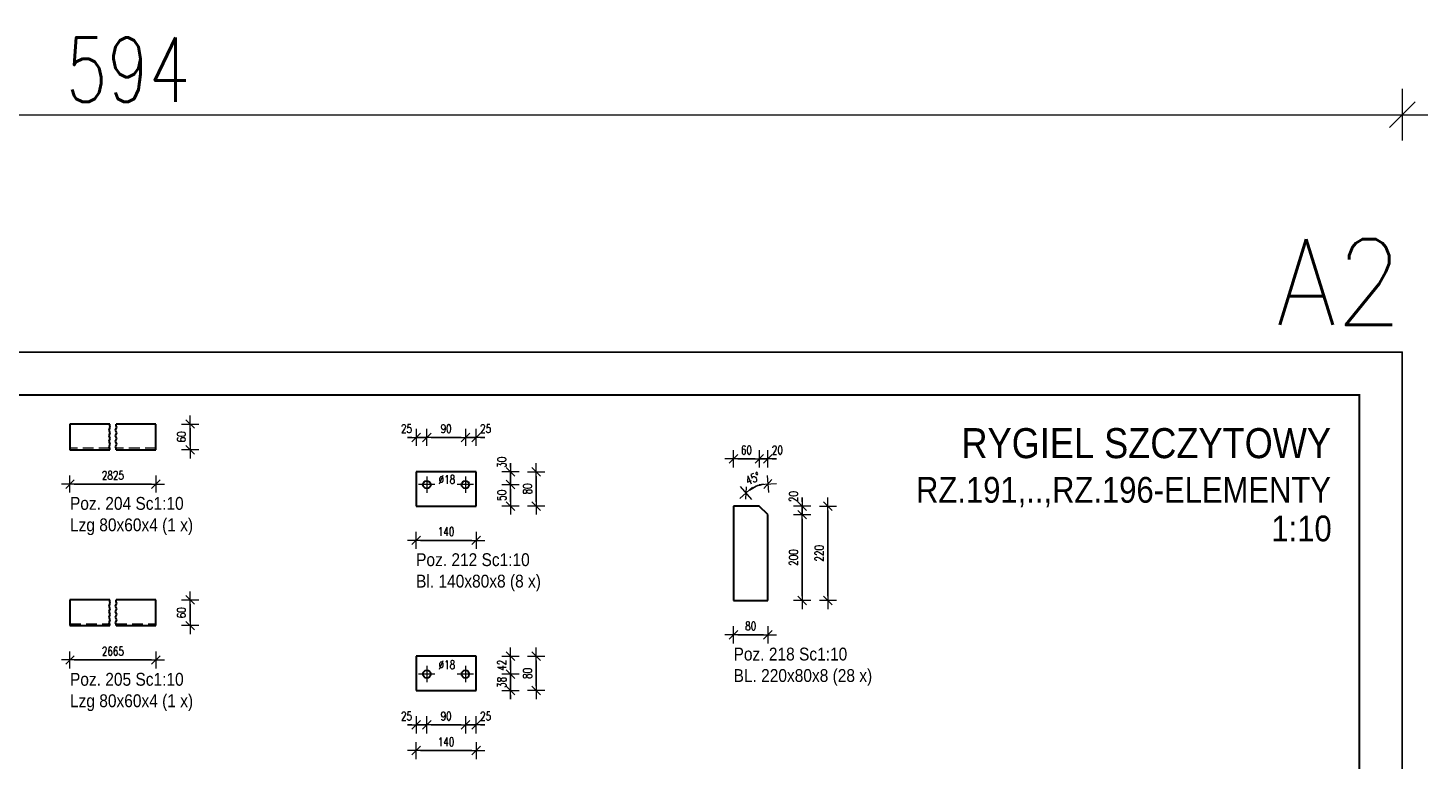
# Model space of a CAD drawing. Header units: millimetres. Extents: x -148 to 458, y 13010 to 13506.
# Tile 10 of 10: x 132 to 458, y 13335 to 13506. Entities that reach past the tile are written whole.
import ezdxf
from ezdxf.enums import TextEntityAlignment as Align

# ---------------------------------------------------------------- set-up
doc = ezdxf.new("R2010")
doc.units = ezdxf.units.MM
doc.header["$LTSCALE"] = 10
doc.linetypes.add('HIDDEN', pattern=[0.375, 0.25, -0.125])
doc.linetypes.add('MITTE', pattern=[2, 1.25, -0.25, 0.25, -0.25])
doc.layers.get('Defpoints').update_dxf_attribs({"color": 1})
doc.layers.add('_FORMATKA', color=8, linetype='Continuous', plot=False)
for name, color, linetype, lineweight in [('_RAMKA', 7, 'Continuous', 35), ('PS_DIM', 4, 'Continuous', 13), ('PS_Hidden', 2, 'HIDDEN', 9), ('PS_Mid', 5, 'MITTE', 15), ('PS_Plate', 35, 'Continuous', 30), ('PS_Shape', 161, 'Continuous', 30), ('PS_SOLID', 7, 'Continuous', 30), ('PS_TEXT', 3, 'Continuous', 18)]:
    doc.layers.add(name, color=color, linetype=linetype, lineweight=lineweight)
doc.styles.add('ARIAL', font='arial.ttf')
doc.styles.add('gil', font='txt', dxfattribs={"width": 0.9})
doc.styles.add('simplex', font='simplex.shx', dxfattribs={"width": 0.75})
doc.dimstyles.new('1_10_PRZ', dxfattribs={"dimtxt": 2, "dimasz": 1, "dimexe": 2, "dimexo": 5, "dimgap": 1, "dimtad": 1, "dimdec": 0, "dimlfac": 10, "dimtxsty": 'simplex', "dimblk": 'dimznak', "dimcen": 2, "dimse1": 1, "dimse2": 1, "dimclrt": 3, "dimadec": 1, "dimazin": 0, "dimtfac": 1, "dimtdec": 0, "dimtix": 1, "dimtmove": 2, "dimatfit": 3, "dimldrblk": 'dim-grot', "dimfxl": 1, "dimarcsym": 0})
doc.dimstyles.new('1_10_PRZ_DS1-LS10', dxfattribs={"dimtxt": 2, "dimasz": 1, "dimexe": 2, "dimexo": 5, "dimgap": 1, "dimtad": 1, "dimdec": 0, "dimlfac": 10, "dimtxsty": 'simplex', "dimblk": 'dimznak', "dimcen": 2, "dimse1": 1, "dimse2": 1, "dimclrt": 3, "dimadec": 1, "dimazin": 0, "dimtfac": 1, "dimtdec": 0, "dimtix": 1, "dimtmove": 2, "dimatfit": 3, "dimldrblk": 'dim-grot', "dimfxl": 1, "dimarcsym": 0})

# ---------------------------------------------------------------- blocks, each defined once
blk = doc.blocks.new('dim-grot')
blk.add_hatch(color=256).paths.add_polyline_path([(0, 0), (-2, 0.5), (-2, -0.5)])
blk.add_lwpolyline([(0, 0), (-2, 0.5), (-2, -0.5), (0, 0)])
blk = doc.blocks.new('dimznak')
at = {"color": 0}
for points in [[(0, 2), (0, -2)], [(-2, 0), (2, 0)]]:
    blk.add_lwpolyline(points, dxfattribs=at)
at = {"color": 2}
blk.add_lwpolyline([(1, 1), (-1, -1)], dxfattribs=at)
blk = doc.blocks.new('*D153')
at = {"layer": 'Defpoints', "color": 0, "transparency": 16777216}
for p in [(225.06, 13410.24), (222.56, 13402.24), (225.06, 13399.24)]:
    blk.add_point(p, dxfattribs=at)
at = {"layer": 'PS_DIM', "color": 0, "lineweight": -2, "transparency": 16777216}
for p, q in [((221.56, 13410.24), (220.56, 13410.24)), ((222.56, 13410.24), (225.06, 13410.24)), ((226.06, 13410.24), (227.06, 13410.24))]:
    blk.add_line(p, q, dxfattribs=at)
blk.add_blockref('dimznak', (222.56, 13410.24), dxfattribs=at)
at = {"layer": 'PS_DIM', "color": 0, "lineweight": -2, "transparency": 16777216, "rotation": 180}
blk.add_blockref('dimznak', (225.06, 13410.24), dxfattribs=at)
at = {"layer": 'PS_DIM', "color": 3, "transparency": 16777216, "insert": (220.34, 13412.28), "char_height": 2, "attachment_point": 5, "style": 'simplex'}
blk.add_mtext('25', dxfattribs=at)
blk = doc.blocks.new('*D155')
at = {"layer": 'Defpoints', "color": 0, "transparency": 16777216}
for p in [(236.56, 13410.24), (236.56, 13402.24), (234.06, 13399.24)]:
    blk.add_point(p, dxfattribs=at)
at = {"layer": 'PS_DIM', "color": 0, "lineweight": -2, "transparency": 16777216}
for p, q in [((233.06, 13410.24), (232.06, 13410.24)), ((234.06, 13410.24), (236.56, 13410.24)), ((237.56, 13410.24), (238.56, 13410.24))]:
    blk.add_line(p, q, dxfattribs=at)
blk.add_blockref('dimznak', (234.06, 13410.24), dxfattribs=at)
at = {"layer": 'PS_DIM', "color": 0, "lineweight": -2, "transparency": 16777216, "rotation": 180}
blk.add_blockref('dimznak', (236.56, 13410.24), dxfattribs=at)
at = {"layer": 'PS_DIM', "color": 3, "transparency": 16777216, "insert": (238.77, 13412.28), "char_height": 2, "attachment_point": 5, "style": 'simplex'}
blk.add_mtext('25', dxfattribs=at)
blk = doc.blocks.new('*D157')
at = {"layer": 'Defpoints', "color": 0, "transparency": 16777216}
for p in [(236.56, 13402.24), (244.56, 13402.24), (234.06, 13399.24)]:
    blk.add_point(p, dxfattribs=at)
at = {"layer": 'PS_DIM', "color": 0, "lineweight": -2, "transparency": 16777216}
for p, q in [((244.56, 13403.24), (244.56, 13404.24)), ((244.56, 13399.24), (244.56, 13402.24)), ((244.56, 13398.24), (244.56, 13397.24))]:
    blk.add_line(p, q, dxfattribs=at)
for p, rotation in [((244.56, 13402.24), 270), ((244.56, 13399.24), 90)]:
    blk.add_blockref('dimznak', p, dxfattribs=dict(at, rotation=rotation))
at = {"layer": 'PS_DIM', "color": 3, "transparency": 16777216, "insert": (242.52, 13404.45), "char_height": 2, "attachment_point": 5, "rotation": 90, "style": 'simplex'}
blk.add_mtext('30', dxfattribs=at)
blk = doc.blocks.new('*X151')
at = {"layer": 'PS_Mid', "color": 5, "linetype": 'MITTE'}
for p, q in [((-2.6, 1), (-6.4, 1)), ((-4.5, 2.9), (-4.5, -0.9)), ((6.4, 1), (2.6, 1)), ((4.5, 2.9), (4.5, -0.9))]:
    blk.add_line(p, q, dxfattribs=at)
at = {"layer": 'PS_SOLID', "color": 7, "linetype": 'Continuous'}
for p, q in [((-4.5, 4), (-7, 4)), ((-7, 4), (-7, -4)), ((4.5, 4), (-4.5, 4)), ((7, 4), (4.5, 4)), ((7, -4), (7, 4)), ((-7, -4), (7, -4))]:
    blk.add_line(p, q, dxfattribs=at)
at = {"layer": 'PS_SOLID', "color": 7}
for centre in [(-4.5, 1), (4.5, 1)]:
    blk.add_circle(centre, 0.9, dxfattribs=at)
blk = doc.blocks.new('*D160')
at = {"layer": 'Defpoints', "color": 0, "transparency": 16777216}
for p in [(225.06, 13355.05), (222.56, 13351.24), (225.06, 13343.24)]:
    blk.add_point(p, dxfattribs=at)
at = {"layer": 'PS_DIM', "color": 0, "lineweight": -2, "transparency": 16777216}
for p, q in [((221.56, 13343.24), (220.56, 13343.24)), ((222.56, 13343.24), (225.06, 13343.24)), ((226.06, 13343.24), (227.06, 13343.24))]:
    blk.add_line(p, q, dxfattribs=at)
blk.add_blockref('dimznak', (222.56, 13343.24), dxfattribs=at)
at = {"layer": 'PS_DIM', "color": 0, "lineweight": -2, "transparency": 16777216, "rotation": 180}
blk.add_blockref('dimznak', (225.06, 13343.24), dxfattribs=at)
at = {"layer": 'PS_DIM', "color": 3, "transparency": 16777216, "insert": (220.34, 13345.28), "char_height": 2, "attachment_point": 5, "style": 'simplex'}
blk.add_mtext('25', dxfattribs=at)
blk = doc.blocks.new('*D162')
at = {"layer": 'Defpoints', "color": 0, "transparency": 16777216}
for p in [(234.06, 13355.05), (236.56, 13351.24), (236.56, 13343.24)]:
    blk.add_point(p, dxfattribs=at)
at = {"layer": 'PS_DIM', "color": 0, "lineweight": -2, "transparency": 16777216}
for p, q in [((233.06, 13343.24), (232.06, 13343.24)), ((234.06, 13343.24), (236.56, 13343.24)), ((237.56, 13343.24), (238.56, 13343.24))]:
    blk.add_line(p, q, dxfattribs=at)
blk.add_blockref('dimznak', (234.06, 13343.24), dxfattribs=at)
at = {"layer": 'PS_DIM', "color": 0, "lineweight": -2, "transparency": 16777216, "rotation": 180}
blk.add_blockref('dimznak', (236.56, 13343.24), dxfattribs=at)
at = {"layer": 'PS_DIM', "color": 3, "transparency": 16777216, "insert": (238.77, 13345.28), "char_height": 2, "attachment_point": 5, "style": 'simplex'}
blk.add_mtext('25', dxfattribs=at)
blk = doc.blocks.new('*D164')
at = {"layer": 'Defpoints', "color": 0, "transparency": 16777216}
for p in [(234.06, 13355.05), (244.56, 13355.05), (236.56, 13351.24)]:
    blk.add_point(p, dxfattribs=at)
at = {"layer": 'PS_DIM', "color": 0, "lineweight": -2, "transparency": 16777216}
for p, q in [((244.56, 13356.05), (244.56, 13357.05)), ((244.56, 13351.24), (244.56, 13355.05)), ((244.56, 13350.24), (244.56, 13349.24))]:
    blk.add_line(p, q, dxfattribs=at)
for p, rotation in [((244.56, 13355.05), 270), ((244.56, 13351.24), 90)]:
    blk.add_blockref('dimznak', p, dxfattribs=dict(at, rotation=rotation))
at = {"layer": 'PS_DIM', "color": 3, "transparency": 16777216, "insert": (242.52, 13353.14), "char_height": 2, "attachment_point": 5, "rotation": 90, "style": 'simplex'}
blk.add_mtext('38', dxfattribs=at)
blk = doc.blocks.new('*X159')
at = {"layer": 'PS_Mid', "color": 5, "linetype": 'MITTE'}
for p, q in [((-4.5, 1.72), (-4.5, -2.08)), ((4.5, 1.72), (4.5, -2.08)), ((-2.6, -0.18), (-6.4, -0.18)), ((6.4, -0.18), (2.6, -0.18))]:
    blk.add_line(p, q, dxfattribs=at)
at = {"layer": 'PS_SOLID', "color": 7, "linetype": 'Continuous'}
for p, q in [((-4.5, 4), (-7, 4)), ((-7, 4), (-7, -4)), ((4.5, 4), (-4.5, 4)), ((7, 4), (4.5, 4)), ((7, -4), (7, 4)), ((-7, -4), (7, -4))]:
    blk.add_line(p, q, dxfattribs=at)
at = {"layer": 'PS_SOLID', "color": 7}
for centre in [(-4.5, -0.18), (4.5, -0.18)]:
    blk.add_circle(centre, 0.9, dxfattribs=at)
blk = doc.blocks.new('*D243')
at = {"layer": 'Defpoints', "color": 0, "transparency": 16777216}
for p in [(302.71, 13399.14), (302.56, 13394.24), (304.56, 13395.06), (304.56, 13392.24)]:
    blk.add_point(p, dxfattribs=at)
at = {"layer": 'PS_DIM', "color": 0, "lineweight": -2, "transparency": 16777216}
blk.add_arc((304.56, 13392.24), 7.14, 98.0261, 126.9739, dxfattribs=at)
for p, rotation in [((299.5, 13397.29), 220.9869597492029), ((304.56, 13399.38), 4.013040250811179)]:
    blk.add_blockref('dimznak', p, dxfattribs=dict(at, rotation=rotation))
at = {"layer": 'PS_DIM', "color": 3, "transparency": 16777216, "insert": (301.06, 13400.68), "char_height": 2, "attachment_point": 5, "rotation": 22.5, "style": 'simplex'}
blk.add_mtext('45%%d', dxfattribs=at)
blk = doc.blocks.new('*D245')
at = {"layer": 'Defpoints', "color": 0, "transparency": 16777216}
for p in [(304.56, 13405.24), (302.56, 13394.24), (304.56, 13392.24)]:
    blk.add_point(p, dxfattribs=at)
at = {"layer": 'PS_DIM', "color": 0, "lineweight": -2, "transparency": 16777216}
for p, q in [((301.56, 13405.24), (300.56, 13405.24)), ((302.56, 13405.24), (304.56, 13405.24)), ((305.56, 13405.24), (306.56, 13405.24))]:
    blk.add_line(p, q, dxfattribs=at)
blk.add_blockref('dimznak', (302.56, 13405.24), dxfattribs=at)
at = {"layer": 'PS_DIM', "color": 0, "lineweight": -2, "transparency": 16777216, "rotation": 180}
blk.add_blockref('dimznak', (304.56, 13405.24), dxfattribs=at)
at = {"layer": 'PS_DIM', "color": 3, "transparency": 16777216, "insert": (306.77, 13407.28), "char_height": 2, "attachment_point": 5, "style": 'simplex'}
blk.add_mtext('20', dxfattribs=at)
blk = doc.blocks.new('*D247')
at = {"layer": 'Defpoints', "color": 0, "transparency": 16777216}
for p in [(302.56, 13394.24), (304.56, 13392.24), (312.56, 13394.24)]:
    blk.add_point(p, dxfattribs=at)
at = {"layer": 'PS_DIM', "color": 0, "lineweight": -2, "transparency": 16777216}
for p, q in [((312.56, 13395.24), (312.56, 13396.24)), ((312.56, 13392.24), (312.56, 13394.24)), ((312.56, 13391.24), (312.56, 13390.24))]:
    blk.add_line(p, q, dxfattribs=at)
for p, rotation in [((312.56, 13394.24), 270), ((312.56, 13392.24), 90)]:
    blk.add_blockref('dimznak', p, dxfattribs=dict(at, rotation=rotation))
at = {"layer": 'PS_DIM', "color": 3, "transparency": 16777216, "insert": (310.52, 13396.45), "char_height": 2, "attachment_point": 5, "rotation": 90, "style": 'simplex'}
blk.add_mtext('20', dxfattribs=at)
blk = doc.blocks.new('*X241')
at = {"layer": 'PS_SOLID', "color": 7, "linetype": 'Continuous'}
for p, q in [((2, 11), (-4, 11)), ((-4, 11), (-4, -11)), ((4, 9), (2, 11)), ((4, -11), (4, 9)), ((-4, -11), (4, -11))]:
    blk.add_line(p, q, dxfattribs=at)
blk = doc.blocks.new('*D21')
at = {"color": 252, "lineweight": -2, "transparency": 16777216}
blk.add_line((-591, 475.33), (-3, 475.33), dxfattribs=at)
at = {"layer": 'Defpoints', "color": 0, "transparency": 16777216}
for p in [(0, 475.33), (-594, 420), (0, 420)]:
    blk.add_point(p, dxfattribs=at)
at = {"color": 252, "lineweight": -2, "transparency": 16777216, "xscale": 3, "yscale": 3, "zscale": 3, "rotation": 180}
blk.add_blockref('dimznak', (-594, 475.33), dxfattribs=at)
at = {"color": 252, "lineweight": -2, "transparency": 16777216, "xscale": 3, "yscale": 3, "zscale": 3}
blk.add_blockref('dimznak', (0, 475.33), dxfattribs=at)
at = {"color": 252, "transparency": 16777216, "insert": (-297, 485.83), "char_height": 15, "attachment_point": 5, "style": 'simplex'}
blk.add_mtext('594', dxfattribs=at)
blk = doc.blocks.new('Tytuł rysunku')
at = {"layer": 'PS_TEXT', "style": 'ARIAL', "flags": 4}
for tag, height, p in [('TYTUŁ1', 7, (-61.19, -9.34)), ('TYTUŁ2', 6, (-61.19, -19.72)), ('SKALA', 6, (-61.19, -28.72))]:
    blk.add_attdef(tag, text='', height=height, dxfattribs=at).set_placement(p, align=Align.MIDDLE_CENTER)
blk = doc.blocks.new('*X302')
at = {"color": 1}
for p, q in [((151, 13411.94), (151.28, 13412.59)), ((151.28, 13411.29), (151, 13411.94)), ((151.14, 13412.92), (151.14, 13413.36)), ((151.28, 13412.59), (151.14, 13412.92)), ((152.5, 13411.94), (152.78, 13412.59)), ((152.78, 13411.29), (152.5, 13411.94)), ((152.64, 13412.92), (152.64, 13413.36)), ((152.78, 13412.59), (152.64, 13412.92)), ((151, 13410.64), (151.28, 13411.29)), ((151.28, 13409.99), (151, 13410.64)), ((151, 13409.34), (151.28, 13409.99)), ((151.28, 13408.69), (151, 13409.34)), ((151, 13408.04), (151.28, 13408.69)), ((152.5, 13410.64), (152.78, 13411.29)), ((152.78, 13409.99), (152.5, 13410.64)), ((152.5, 13409.34), (152.78, 13409.99)), ((152.78, 13408.69), (152.5, 13409.34)), ((152.5, 13408.04), (152.78, 13408.69)), ((151.14, 13407.72), (151, 13408.04)), ((151.14, 13407.36), (151.14, 13407.72)), ((152.64, 13407.72), (152.5, 13408.04)), ((152.64, 13407.36), (152.64, 13407.72))]:
    blk.add_line(p, q, dxfattribs=at)
at = {"layer": 'PS_Hidden', "color": 2, "linetype": 'HIDDEN'}
for p, q in [((151.14, 13407.76), (141.89, 13407.76)), ((161.89, 13407.76), (152.64, 13407.76))]:
    blk.add_line(p, q, dxfattribs=at)
at = {"layer": 'PS_SOLID', "color": 7, "linetype": 'Continuous'}
for p, q in [((151.14, 13413.36), (141.89, 13413.36)), ((141.89, 13413.36), (141.89, 13407.36)), ((161.89, 13413.36), (152.64, 13413.36)), ((161.89, 13407.36), (161.89, 13413.36)), ((141.89, 13407.36), (151.14, 13407.36)), ((152.64, 13407.36), (161.89, 13407.36))]:
    blk.add_line(p, q, dxfattribs=at)
blk = doc.blocks.new('*X303')
at = {"color": 3, "style": 'gil', "width": 0.9}
for s, p in [('Poz. 204 Sc1:10', (141.89, 13393.36)), ('Lzg 80x60x4 (1 x)', (141.89, 13388.36))]:
    blk.add_text(s, height=3, dxfattribs=at).set_placement(p)
blk = doc.blocks.new('*X304')
at = {"color": 1}
for p, q in [((151, 13370.94), (151.28, 13371.59)), ((151.28, 13370.29), (151, 13370.94)), ((151, 13369.64), (151.28, 13370.29)), ((151.28, 13368.99), (151, 13369.64)), ((151.14, 13371.92), (151.14, 13372.36)), ((151.28, 13371.59), (151.14, 13371.92)), ((152.5, 13370.94), (152.78, 13371.59)), ((152.78, 13370.29), (152.5, 13370.94)), ((152.5, 13369.64), (152.78, 13370.29)), ((152.78, 13368.99), (152.5, 13369.64)), ((152.64, 13371.92), (152.64, 13372.36)), ((152.78, 13371.59), (152.64, 13371.92)), ((151, 13368.34), (151.28, 13368.99)), ((151.28, 13367.69), (151, 13368.34)), ((151, 13367.04), (151.28, 13367.69)), ((151.14, 13366.72), (151, 13367.04)), ((151.14, 13366.36), (151.14, 13366.72)), ((152.5, 13368.34), (152.78, 13368.99)), ((152.78, 13367.69), (152.5, 13368.34)), ((152.5, 13367.04), (152.78, 13367.69)), ((152.64, 13366.72), (152.5, 13367.04)), ((152.64, 13366.36), (152.64, 13366.72))]:
    blk.add_line(p, q, dxfattribs=at)
at = {"layer": 'PS_Hidden', "color": 2, "linetype": 'HIDDEN'}
for p, q in [((141.89, 13366.76), (151.14, 13366.76)), ((152.64, 13366.76), (161.89, 13366.76))]:
    blk.add_line(p, q, dxfattribs=at)
at = {"layer": 'PS_SOLID', "color": 7, "linetype": 'Continuous'}
for p, q in [((151.14, 13372.36), (141.89, 13372.36)), ((141.89, 13372.36), (141.89, 13366.36)), ((161.89, 13372.36), (152.64, 13372.36)), ((161.89, 13366.36), (161.89, 13372.36)), ((141.89, 13366.36), (151.14, 13366.36)), ((152.64, 13366.36), (161.89, 13366.36))]:
    blk.add_line(p, q, dxfattribs=at)
blk = doc.blocks.new('*X305')
at = {"color": 3, "style": 'gil', "width": 0.9}
for s, p in [('Poz. 205 Sc1:10', (141.89, 13352.36)), ('Lzg 80x60x4 (1 x)', (141.89, 13347.36))]:
    blk.add_text(s, height=3, dxfattribs=at).set_placement(p)
blk = doc.blocks.new('*X315')
at = {"color": 3, "style": 'gil', "width": 0.9}
for s, p in [('Poz. 212 Sc1:10', (222.56, 13380.24)), ('Bl. 140x80x8 (8 x)', (222.56, 13375.24))]:
    blk.add_text(s, height=3, dxfattribs=at).set_placement(p)
blk = doc.blocks.new('*X321')
at = {"color": 3, "style": 'gil', "width": 0.9}
for s, p in [('Poz. 218 Sc1:10', (296.56, 13358.24)), ('BL. 220x80x8 (28 x)', (296.56, 13353.24))]:
    blk.add_text(s, height=3, dxfattribs=at).set_placement(p)
blk = doc.blocks.new('*U16')
at = {"layer": '_FORMATKA', "lineweight": -3}
blk.add_lwpolyline([(-594, 0), (0, 0), (0, 420), (-594, 420)], close=True, dxfattribs=at)
at = {"layer": '_RAMKA', "lineweight": -3, "const_width": 0.5}
blk.add_lwpolyline([(-564, 10), (-10, 10), (-10, 410), (-564, 410)], close=True, dxfattribs=at)
at = {"layer": '_FORMATKA', "lineweight": -3, "style": 'simplex', "width": 0.9}
blk.add_text('A2', height=20, dxfattribs=at).set_placement((0, 426.35), align=Align.RIGHT)
dim = blk.add_linear_dim(base=(0, 475.33), p1=(-594, 420), p2=(0, 420), dimstyle='1_10_PRZ', override={"dimscale": 3, "dimtxt": 5, "dimlfac": 1, "dimclrd": 252, "dimclrt": 252})
dim.commit()
dim.dimension.update_dxf_attribs({"geometry": '*D21', "text_midpoint": (-297, 485.83)})

msp = doc.modelspace()

# ---------------------------------------------------------------- block references
ref = msp.add_blockref('Tytuł rysunku', (440.81, 13414.74))
ref.add_attrib('TYTUŁ1', 'RYGIEL SZCZYTOWY', dxfattribs={"layer": 'PS_TEXT', "height": 7, "style": 'gil', "width": 0.9}).set_placement((435.81, 13405.4), align=Align.RIGHT)
ref.add_attrib('TYTUŁ2', 'RZ.191,..,RZ.196-ELEMENTY', dxfattribs={"layer": 'PS_TEXT', "height": 6, "style": 'gil', "width": 0.9}).set_placement((435.81, 13395.02), align=Align.RIGHT)
ref.add_attrib('SKALA', '1:10', dxfattribs={"layer": 'PS_TEXT', "height": 6, "style": 'gil', "width": 0.9}).set_placement((435.98, 13386.02), align=Align.RIGHT)
at = {"layer": 'PS_DIM'}
msp.add_blockref('*U16', (452.42, 13010.12), dxfattribs=at)
at = {"layer": 'PS_Plate'}
for name, p in [('*X151', (229.56, 13398.24)), ('*X241', (300.56, 13383.24)), ('*X159', (229.56, 13355.24))]:
    msp.add_blockref(name, p, dxfattribs=at)
at = {"layer": 'PS_Shape', "color": 2}
for name in ['*X302', '*X304']:
    msp.add_blockref(name, (0, 0), dxfattribs=at)
at = {"layer": 'PS_TEXT'}
for name in ['*X303', '*X315', '*X321', '*X305']:
    msp.add_blockref(name, (0, 0), dxfattribs=at)

# ---------------------------------------------------------------- texts
at = {"layer": 'PS_DIM', "char_height": 2, "attachment_point": 7, "style": 'simplex'}
for insert in [(227.81, 13399.44), (227.81, 13356.26)]:
    msp.add_mtext('\\A1;%%c18', dxfattribs=dict(at, insert=insert))

# ---------------------------------------------------------------- dimensions: what is measured, and where the dimension line sits
at = {"layer": 'PS_DIM'}
for base, p1, p2, location in [((169.89, 13413.36), (161.89, 13407.36), (161.89, 13413.36), (167.85, 13410.36)), ((169.89, 13372.36), (161.89, 13366.36), (161.89, 13372.36), (167.85, 13369.36))]:
    msp.add_linear_dim(base=base, p1=p1, p2=p2, angle=90, location=location, dimstyle='1_10_PRZ_DS1-LS10', dxfattribs=at).render()
for base, p1, p2, text, picture, middle in [((225.06, 13410.24), (222.56, 13402.24), (225.06, 13399.24), '25', '*D153', (220.34, 13412.28)), ((236.56, 13410.24), (234.06, 13399.24), (236.56, 13402.24), '25', '*D155', (238.77, 13412.28)), ((304.56, 13405.24), (302.56, 13394.24), (304.56, 13392.24), '20', '*D245', (306.77, 13407.28)), ((225.06, 13343.24), (222.56, 13351.24), (225.06, 13355.05), '25', '*D160', (220.34, 13345.28)), ((236.56, 13343.24), (234.06, 13355.05), (236.56, 13351.24), '25', '*D162', (238.77, 13345.28))]:
    dim = msp.add_linear_dim(base=base, p1=p1, p2=p2, text=text, dimstyle='1_10_PRZ_DS1-LS10', dxfattribs=at)
    dim.commit()
    dim.dimension.update_dxf_attribs({"geometry": picture, "text_midpoint": middle, "dimtype": 128})
for base, p1, p2, location, text in [((234.06, 13410.24), (225.06, 13399.24), (234.06, 13399.24), (229.56, 13412.28), '90'), ((302.56, 13405.24), (296.56, 13394.24), (302.56, 13394.24), (299.56, 13407.28), '60'), ((161.89, 13399.36), (141.89, 13407.36), (161.89, 13407.36), (151.89, 13401.4), '2825'), ((236.56, 13386.24), (222.56, 13394.24), (236.56, 13394.24), (229.56, 13388.28), '140'), ((304.56, 13364.24), (296.56, 13372.24), (304.56, 13372.24), (300.56, 13366.28), '80'), ((161.89, 13358.36), (141.89, 13366.36), (161.89, 13366.36), (151.89, 13360.4), '2665'), ((234.06, 13343.24), (225.06, 13355.05), (234.06, 13355.05), (229.56, 13345.28), '90'), ((236.56, 13337.24), (222.56, 13351.24), (236.56, 13351.24), (229.56, 13339.28), '140')]:
    msp.add_linear_dim(base=base, p1=p1, p2=p2, location=location, text=text, dimstyle='1_10_PRZ_DS1-LS10', dxfattribs=at).render()
for base, p1, p2, text, picture, middle in [((244.56, 13402.24), (234.06, 13399.24), (236.56, 13402.24), '30', '*D157', (242.52, 13404.45)), ((312.56, 13394.24), (304.56, 13392.24), (302.56, 13394.24), '20', '*D247', (310.52, 13396.45)), ((244.56, 13355.05), (236.56, 13351.24), (234.06, 13355.05), '38', '*D164', (242.52, 13353.14))]:
    dim = msp.add_linear_dim(base=base, p1=p1, p2=p2, angle=90, text=text, dimstyle='1_10_PRZ_DS1-LS10', dxfattribs=at)
    dim.commit()
    dim.dimension.update_dxf_attribs({"geometry": picture, "text_midpoint": middle, "dimtype": 128})
for base, p1, p2, location, text in [((250.56, 13402.24), (236.56, 13394.24), (236.56, 13402.24), (248.52, 13398.24), '80'), ((244.56, 13399.24), (236.56, 13394.24), (234.06, 13399.24), (242.52, 13396.74), '50'), ((318.56, 13394.24), (304.56, 13372.24), (304.56, 13394.24), (316.52, 13383.24), '220'), ((312.56, 13392.24), (304.56, 13372.24), (304.56, 13392.24), (310.52, 13382.24), '200'), ((244.56, 13359.24), (234.06, 13355.05), (236.56, 13359.24), (242.52, 13357.14), '42'), ((250.56, 13359.24), (236.56, 13351.24), (236.56, 13359.24), (248.52, 13355.24), '80')]:
    msp.add_linear_dim(base=base, p1=p1, p2=p2, angle=90, location=location, text=text, dimstyle='1_10_PRZ_DS1-LS10', dxfattribs=at).render()
dim = msp.add_angular_dim_3p(base=(302.71, 13399.14), center=(304.56, 13392.24), p1=(304.56, 13395.06), p2=(302.56, 13394.24), text='45%%d', dimstyle='1_10_PRZ_DS1-LS10', dxfattribs=at)
dim.commit()
dim.dimension.update_dxf_attribs({"geometry": '*D243', "text_midpoint": (301.06, 13400.68)})

doc.saveas('drawing.dxf')
